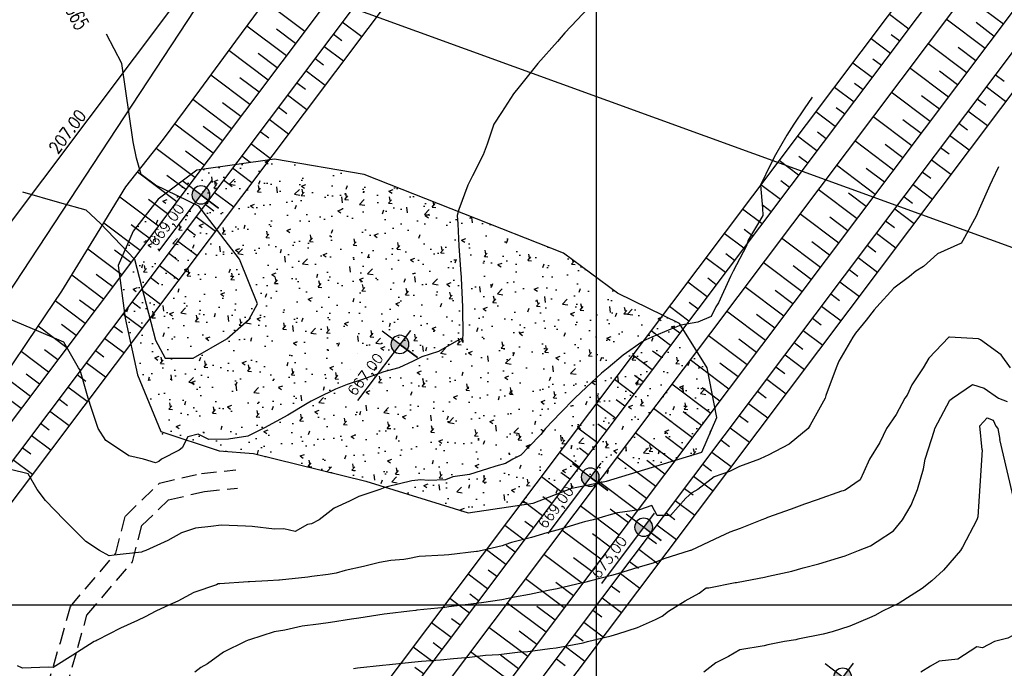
# Model space of a CAD drawing. Header units: millimetres. Extents: x 158365 to 159725, y 8767237 to 8767959.
# Tile 7 of 10: x 158505 to 158667, y 8767690 to 8767796. Entities that reach past the tile are written whole.
import ezdxf
from ezdxf.enums import TextEntityAlignment as Align

# ---------------------------------------------------------------- set-up
doc = ezdxf.new("R2010")
doc.units = ezdxf.units.MM
doc.header["$LTSCALE"] = 5
doc.linetypes.add('DASHED', pattern=[0.75, 0.5, -0.25])
for name, color, linetype in [('$CURVAS1', 30, 'Continuous'), ('$CURVAS2', 40, 'Continuous'), ('AREA_ESPECIAL', 3, 'Continuous'), ('ESTRADA_BARRO', 9, 'DASHED'), ('LAGOA', 3, 'Continuous'), ('MALHA', 9, 'Continuous'), ('MALHA_100', 7, 'Continuous'), ('ROCHA', 9, 'Continuous'), ('TER-BERMA', 103, 'Continuous'), ('TER-COTAS', 101, 'Continuous'), ('TER-OFFSET', 102, 'Continuous'), ('TER-OFFSET-LINHA', 101, 'Continuous'), ('TXT_CURVA', 2, 'Continuous')]:
    doc.layers.add(name, color=color, linetype=linetype)
doc.styles.add('GEOSIS', font='ROMANS.SHX')
doc.styles.add('ROMANS', font='romans.shx', dxfattribs={"width": 0.85})
doc.dimstyles.new('COTA-500-EXTERNA', dxfattribs={"dimtxt": 2, "dimasz": 1, "dimexe": 0, "dimexo": 3, "dimgap": 0.5, "dimtad": 1, "dimzin": 4, "dimdsep": 46, "dimtxsty": 'ROMANS', "dimblk1": 'DOT1', "dimblk2": 'DOT1', "dimsah": 1, "dimcen": 0.2, "dimclrd": 256, "dimclre": 256, "dimclrt": 102, "dimadec": 0, "dimazin": 0, "dimtfac": 1, "dimtix": 1, "dimtmove": 2, "dimatfit": 3, "dimldrblk": 'DOT1', "dimfxl": 0, "dimtvp": 0.025, "dimtolj": 1, "dimtzin": 4, "dimlwd": -1, "dimlwe": -1, "dimarcsym": 0})

# ---------------------------------------------------------------- blocks, each defined once
blk = doc.blocks.new('A$C55C26645')
h = blk.add_hatch(color=51)
h.paths.add_polyline_path([(68.45, 12.67), (68.45, 21.47), (59.65, 21.47, 0.414214)])
h.paths.add_polyline_path([(68.45, 30.27), (68.45, 21.47), (77.25, 21.47, 0.414214)])
at = {"color": 7, "linetype": 'Continuous'}
blk.add_line((85.45, 21.47), (0, 21.47), dxfattribs=at)
blk.add_lwpolyline([(68.45, 21.47), (68.45, 42.86), (68.45, 0)], dxfattribs=at)
blk.add_circle((68.45, 21.47), 8.8, dxfattribs=at)
at = {"color": 3, "style": 'ROMANS'}
blk.add_attdef('226,00', (1.58, 25.75), '', height=10, dxfattribs=at)
blk = doc.blocks.new('DOT1')
for q in [(0, 3.36), (0, -3.36)]:
    blk.add_line((0, 0), q)
at = {"linetype": 'ByBlock'}
blk.add_line((0, 0), (-1.2, 0), dxfattribs=at)
at = {"color": 0, "linetype": 'ByBlock', "const_width": 0.36}
blk.add_lwpolyline([(-0.18, 0, 1), (0.18, 0, 1)], format="xyb", close=True, dxfattribs=at)

msp = doc.modelspace()

# ---------------------------------------------------------------- hatches: boundary and pattern name
at = {"layer": 'ROCHA'}
h = msp.add_hatch(dxfattribs=at)
h.set_pattern_fill('AR-CONC', color=256, style=0)
h.set_pattern_definition([(50, (0, 0), (7.172601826, -0.62752135), [0.75, -8.25]), (355, (0, 0), (-1.387513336, 7.521921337), [0.6, -6.6]), (100.4514, (0.598, -0.052), (5.785093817, 6.8943954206), [0.6374019, -7.01142112]), (46.1842, (0, 2), (10.672410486, -1.655190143), [1.125, -12.375]), (96.6356, (0.889, 1.862), (9.346627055, 9.741178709), [0.95610288, -10.51713]), (351.1842, (0, 2), (9.346619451, 9.741186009), [0.9, -9.9]), (21, (1, 1.5), (5.969070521, -4.0261889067), [0.75, -8.25]), (326, (1, 1.5), (2.433153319, 7.2515004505), [0.6, -6.6]), (71.4514, (1.4974, 1.1645), (8.402226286, 3.225304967), [0.6374019, -7.01142112]), (37.5, (0, 0), (0.1215985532, 3.3289385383), [0, -6.52, 0, -6.7, 0, -6.625]), (7.5, (0, 0), (2.6306953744, 3.9441171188), [0, -3.82, 0, -6.37, 0, -2.525]), (327.5, (-2.23, 0), (5.3382243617, -0.22554871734), [0, -2.5, 0, -7.8, 0, -10.35]), (317.5, (-3.23, 0), (5.8318616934, 1.0010498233), [0, -3.25, 0, -5.18, 0, -7.35])])
h.paths.add_polyline_path([(158528.497, 8767728.492), (158538.039, 8767725.313), (158543.719, 8767724.859), (158562.122, 8767720.319), (158578.935, 8767715.097), (158589.613, 8767716.686), (158595.974, 8767719.183), (158601.654, 8767720.319), (158617.331, 8767725.086), (158619.83, 8767730.762), (158618.24, 8767738.935), (158613.696, 8767746.2), (158603.472, 8767751.194), (158594.611, 8767757.778), (158561.895, 8767770.719), (158547.127, 8767773.216), (158534.404, 8767771.4), (158528.042, 8767766.632), (158523.953, 8767761.411), (158521.454, 8767755.735), (158522.59, 8767747.108), (158524.634, 8767737.8)])

# ---------------------------------------------------------------- linework, layer by layer
at = {"layer": '$CURVAS1'}
msp.add_lwpolyline([(158505.747, 8767767.87), (158511.843, 8767766.087), (158516.155, 8767764.899), (158518.534, 8767762.67), (158524.158, 8767756.796), (158527.602, 8767743.487), (158529.21, 8767740.503), (158533.803, 8767740.503), (158539.314, 8767743.716), (158542.989, 8767746.929), (158544.367, 8767749.453), (158541.381, 8767756.796), (158534.721, 8767765.517), (158527.602, 8767768.959), (158525.226, 8767770.694), (158524.482, 8767773.368), (158523.928, 8767776.073), (158522.091, 8767788.923), (158519.565, 8767793.742)], dxfattribs=at)
msp.add_polyline3d([(158560.127, 8767689.552, 670), (158560.762, 8767689.635, 670), (158564.867, 8767690.071, 670), (158566.049, 8767690.209, 670), (158569.621, 8767690.563, 670), (158571.308, 8767690.727, 670), (158574.416, 8767690.973, 670), (158576.54, 8767691.19, 670), (158579.191, 8767691.424, 670), (158581.809, 8767691.729, 670), (158583.969, 8767691.867, 670), (158587.057, 8767692.226, 670), (158588.738, 8767692.33, 670), (158592.367, 8767692.844, 670), (158593.432, 8767692.942, 670), (158597.837, 8767693.784, 670), (158597.998, 8767693.809, 670), (158598.551, 8767693.958, 670), (158602.451, 8767694.902, 670), (158603.57, 8767695.25, 670), (158606.75, 8767696.306, 670), (158609.757, 8767697.624, 670), (158610.841, 8767698.124, 670), (158611.847, 8767698.958, 670), (158614.58, 8767700.645, 670), (158616.896, 8767701.903, 670), (158618.026, 8767702.82, 670), (158618.516, 8767702.774, 670), (158622.793, 8767703.696, 670), (158623.056, 8767703.693, 670), (158624.466, 8767703.958, 670), (158627.64, 8767704.526, 670), (158628.305, 8767704.721, 670), (158632.126, 8767705.553, 670), (158633.988, 8767706.088, 670), (158636.545, 8767706.716, 670), (158639.811, 8767707.733, 670), (158640.871, 8767708.064, 670), (158643.092, 8767708.958, 670), (158645.057, 8767709.691, 670), (158646.164, 8767710.438, 670), (158648.831, 8767712.143, 670), (158650.291, 8767713.958, 670), (158651.714, 8767716.376, 670), (158652.758, 8767718.958, 670), (158653.734, 8767722.338, 670), (158654.033, 8767723.958, 670), (158655.543, 8767728.72, 670), (158655.59, 8767728.958, 670), (158658.087, 8767733.631, 670), (158658.543, 8767733.958, 670), (158661.809, 8767736.186, 670), (158663.747, 8767735.605, 670), (158666.091, 8767733.958, 670), (158667.493, 8767733.392, 670)], dxfattribs=at)
at = {"layer": '$CURVAS2'}
for points in [[(158599.521, 8767798.958, 666), (158596.859, 8767796.088, 666), (158594.85, 8767793.958, 666), (158593.624, 8767792.556, 666), (158590.425, 8767788.961, 666), (158590.423, 8767788.959, 666), (158590.423, 8767788.958, 666), (158587.348, 8767785.109, 666), (158586.41, 8767783.958, 666), (158584.457, 8767780.891, 666), (158583.195, 8767778.958, 666), (158582.056, 8767775.694, 666), (158581.402, 8767773.958, 666), (158579.653, 8767770.499, 666), (158578.884, 8767768.958, 666), (158577.437, 8767764.93, 666), (158577.136, 8767763.958, 666), (158577.249, 8767762.609, 666), (158577.427, 8767758.958, 666), (158577.736, 8767754.333, 666), (158577.782, 8767753.958, 666), (158577.78, 8767753.671, 666), (158578.01, 8767748.958, 666), (158578.054, 8767744.22, 666), (158578.026, 8767743.958, 666), (158578.106, 8767743.115, 666), (158577.826, 8767743.762, 666), (158574.097, 8767741.611, 666), (158571.327, 8767740.765, 666), (158569.896, 8767740.013, 666), (158567.574, 8767738.958, 666), (158565.691, 8767738.424, 666), (158565.077, 8767738.264, 666), (158561.429, 8767736.947, 666), (158559.058, 8767736.227, 666), (158557.176, 8767735.453, 666), (158554.127, 8767733.958, 666), (158553.169, 8767733.466, 666), (158552.485, 8767733.081, 666), (158549.331, 8767731.144, 666), (158545.49, 8767729.09, 666), (158545.389, 8767729.026, 666), (158545.259, 8767728.958, 666), (158542.783, 8767727.695, 666), (158539.564, 8767727.239, 666), (158536.329, 8767727.146, 666), (158534.622, 8767728.044, 666), (158532.907, 8767727.602, 666), (158531.991, 8767725.823, 666), (158531.478, 8767725.402, 666), (158528.6, 8767723.958, 666), (158528.133, 8767723.538, 666), (158527.617, 8767723.346, 666), (158525.633, 8767723.958, 666), (158523.194, 8767724.499, 666), (158522.347, 8767725.111, 666), (158519.455, 8767727.02, 666), (158518.197, 8767728.958, 666), (158517.068, 8767732.246, 666), (158516.529, 8767733.958, 666), (158515.237, 8767738.584, 666), (158514.926, 8767738.958, 666), (158512.527, 8767743.164, 666), (158510.603, 8767743.958, 666), (158498.05, 8767749.277, 666)], [(158635.451, 8767783.404, 667), (158634.144, 8767781.518, 667), (158632.431, 8767778.958, 667), (158631.32, 8767777.166, 667), (158629.455, 8767773.958, 667), (158628.665, 8767772.476, 667), (158626.967, 8767768.958, 667), (158627.319, 8767765.167, 667), (158627.367, 8767763.958, 667), (158624.941, 8767759.924, 667), (158624.657, 8767758.958, 667), (158622.492, 8767754.822, 667), (158622.057, 8767753.958, 667), (158620.083, 8767749.64, 667), (158619.639, 8767748.958, 667), (158618.9, 8767747.364, 667), (158616.681, 8767746.443, 667), (158613.907, 8767745.925, 667), (158612.265, 8767745.275, 667), (158609.137, 8767743.958, 667), (158608.122, 8767743.561, 667), (158607.555, 8767743.222, 667), (158604.403, 8767741, 667), (158601.98, 8767738.958, 667), (158600.864, 8767738.078, 667), (158599.213, 8767736.537, 667), (158597.449, 8767734.906, 667), (158596.506, 8767733.958, 667), (158594.139, 8767731.527, 667), (158591.682, 8767728.958, 667), (158590.895, 8767728.016, 667), (158588.927, 8767725.965, 667), (158587.596, 8767724.613, 667), (158586.298, 8767723.958, 667), (158585.105, 8767723.222, 667), (158583.508, 8767722.79, 667), (158582.122, 8767722.354, 667), (158579.193, 8767721.419, 667), (158576.458, 8767721.028, 667), (158575.246, 8767720.524, 667), (158572.452, 8767720.427, 667), (158571.206, 8767720.522, 667), (158569.71, 8767720.385, 667), (158565.642, 8767719.396, 667), (158565.25, 8767719.306, 667), (158564.43, 8767718.958, 667), (158561.008, 8767717.79, 667), (158559.472, 8767717.054, 667), (158556.968, 8767715.869, 667), (158554.485, 8767713.958, 667), (158553.237, 8767713.331, 667), (158552.542, 8767713.194, 667), (158550.521, 8767712.059, 667), (158548.661, 8767712.484, 667), (158547.164, 8767712.44, 667), (158543.452, 8767712.9, 667), (158542.4, 8767712.912, 667), (158538.364, 8767713.077, 667), (158536.691, 8767712.861, 667), (158534.188, 8767712.575, 667), (158531.854, 8767711.819, 667), (158529.62, 8767710.565, 667), (158525.982, 8767708.958, 667), (158525.52, 8767708.765, 667), (158525.279, 8767708.668, 667), (158520.815, 8767708.176, 667), (158519.969, 8767708.048, 667), (158518.406, 8767708.958, 667), (158516.141, 8767710.394, 667), (158513.243, 8767713.32, 667), (158512.808, 8767713.727, 667), (158512.606, 8767713.958, 667), (158509.511, 8767717.133, 667), (158508.152, 8767718.958, 667), (158506.701, 8767721.512, 667), (158503.785, 8767722.236, 667)], [(158666.069, 8767771.961, 668), (158665.019, 8767769.768, 668), (158664.664, 8767768.958, 668), (158662.655, 8767764.496, 668), (158662.446, 8767763.958, 668), (158660.489, 8767760.354, 668), (158659.938, 8767759.388, 668), (158659.845, 8767759.362, 668), (158656.081, 8767757.643, 668), (158653.744, 8767755.599, 668), (158652.484, 8767754.838, 668), (158651.428, 8767753.958, 668), (158648.889, 8767752.028, 668), (158646.064, 8767748.958, 668), (158645.654, 8767748.496, 668), (158644.321, 8767746.752, 668), (158642.583, 8767744.64, 668), (158642.162, 8767743.958, 668), (158639.871, 8767740.062, 668), (158639.422, 8767738.958, 668), (158637.692, 8767734.421, 668), (158637.592, 8767733.958, 668), (158635.149, 8767729.508, 668), (158634.798, 8767728.958, 668), (158631.703, 8767726.399, 668), (158628.238, 8767724.588, 668), (158627.721, 8767724.364, 668), (158626.792, 8767723.958, 668), (158623.531, 8767722.744, 668), (158621.888, 8767721.886, 668), (158619.384, 8767721.037, 668), (158616.681, 8767718.958, 668), (158615.688, 8767718.428, 668), (158614.701, 8767717.512, 668), (158612.207, 8767714.698, 668), (158610.002, 8767714.659, 668), (158609.108, 8767716.327, 668), (158607.105, 8767715.594, 668), (158603.492, 8767715.094, 668), (158602.473, 8767714.858, 668), (158599.499, 8767713.958, 668), (158598.093, 8767713.619, 668), (158597.7, 8767713.511, 668), (158593.727, 8767712.351, 668), (158591.869, 8767711.85, 668), (158589.36, 8767711.086, 668), (158586.058, 8767710.227, 668), (158584.961, 8767709.884, 668), (158584.533, 8767709.69, 668), (158581.235, 8767708.958, 668), (158580.509, 8767708.786, 668), (158580.324, 8767708.758, 668), (158575.783, 8767708.238, 668), (158575.023, 8767708.156, 668), (158570.919, 8767707.966, 668), (158569.031, 8767707.583, 668), (158568.388, 8767707.474, 668), (158566.266, 8767707.273, 668), (158564.412, 8767706.934, 668), (158561.746, 8767706.313, 668), (158558.773, 8767705.657, 668), (158557.284, 8767705.236, 668), (158555.969, 8767704.98, 668), (158553.261, 8767704.634, 668), (158552.637, 8767704.531, 668), (158547.972, 8767704.055, 668), (158547.876, 8767704.053, 668), (158546.036, 8767703.958, 668), (158543.052, 8767703.802, 668), (158542.832, 8767703.774, 668), (158538.171, 8767703.464, 668), (158537.876, 8767703.432, 668), (158537.59, 8767703.29, 668), (158533.884, 8767702.036, 668), (158531.257, 8767700.625, 668), (158529.912, 8767699.982, 668), (158527.661, 8767698.958, 668), (158525.883, 8767698.039, 668), (158524.655, 8767697.421, 668), (158521.828, 8767696.148, 668), (158518.037, 8767694.184, 668), (158517.826, 8767694.105, 668), (158517.51, 8767693.958, 668), (158514.042, 8767691.721, 668), (158510.803, 8767689.717, 668), (158510.017, 8767689.772, 668), (158505.739, 8767689.589, 668), (158504.915, 8767689.975, 668)], [(158668.026, 8767738.958, 669), (158666.494, 8767741.1, 669), (158663.142, 8767743.522, 669), (158662.793, 8767743.697, 669), (158658.016, 8767743.958, 669), (158657.928, 8767743.966, 669), (158657.921, 8767743.964, 669), (158657.916, 8767743.958, 669), (158654.628, 8767740.549, 669), (158653.704, 8767738.958, 669), (158651.82, 8767736.165, 669), (158651.093, 8767734.463, 669), (158650.682, 8767733.958, 669), (158649.255, 8767731.296, 669), (158647.68, 8767728.958, 669), (158646.557, 8767726.692, 669), (158644.885, 8767723.958, 669), (158643.966, 8767721.873, 669), (158643.341, 8767720.545, 669), (158640.893, 8767718.839, 669), (158640.532, 8767718.741, 669), (158640.271, 8767718.653, 669), (158636.288, 8767717.229, 669), (158634.227, 8767716.566, 669), (158632.039, 8767715.728, 669), (158628.115, 8767714.342, 669), (158627.797, 8767714.212, 669), (158627.204, 8767713.958, 669), (158623.636, 8767712.533, 669), (158621.921, 8767711.952, 669), (158619.496, 8767710.813, 669), (158615.514, 8767708.958, 669), (158615.439, 8767708.927, 669), (158615.399, 8767708.909, 669), (158611.123, 8767707.559, 669), (158609.36, 8767706.832, 669), (158606.833, 8767706.14, 669), (158603.494, 8767705.1, 669), (158602.478, 8767704.848, 669), (158599.107, 8767703.958, 669), (158598.063, 8767703.679, 669), (158597.748, 8767703.607, 669), (158593.583, 8767702.638, 669), (158592.121, 8767702.353, 669), (158589.055, 8767701.695, 669), (158586.577, 8767701.265, 669), (158584.479, 8767700.846, 669), (158581.124, 8767700.36, 669), (158579.824, 8767700.158, 669), (158575.77, 8767699.652, 669), (158575.113, 8767699.58, 669), (158570.498, 8767699.106, 669), (158570.358, 8767699.09, 669), (158569.296, 8767698.958, 669), (158565.647, 8767698.512, 669), (158565.172, 8767698.456, 669), (158560.989, 8767697.828, 669), (158559.78, 8767697.67, 669), (158556.348, 8767697.109, 669), (158554.346, 8767696.803, 669), (158551.664, 8767696.477, 669), (158548.856, 8767695.822, 669), (158547.111, 8767695.583, 669), (158543.061, 8767694.234, 669), (158542.809, 8767694.187, 669), (158542.309, 8767693.958, 669), (158538.775, 8767692.256, 669), (158536.111, 8767690.334, 669), (158535.058, 8767689.69, 669), (158534.051, 8767688.958, 669)], [(158663.387, 8767725.483, 671), (158662.996, 8767729.386, 671), (158664.223, 8767730.736, 671), (158665.179, 8767730.35, 671)], [(158665.179, 8767730.35, 671), (158665.631, 8767729.373, 671), (158665.94, 8767728.958, 671), (158666.305, 8767727.194, 671)], [(158668.913, 8767715.937, 671), (158666.305, 8767727.194, 671)], [(158663.387, 8767725.483, 671), (158662.659, 8767714.487, 671), (158662.543, 8767713.958, 671), (158660.151, 8767709.503, 671), (158659.824, 8767708.958, 671), (158657.056, 8767705.693, 671), (158655.114, 8767703.958, 671), (158653.554, 8767702.697, 671), (158651.713, 8767701.537, 671), (158649.751, 8767700.304, 671), (158647.025, 8767698.958, 671), (158645.768, 8767698.27, 671), (158644.869, 8767697.848, 671), (158641.648, 8767696.509, 671), (158638.743, 8767695.597, 671), (158637.3, 8767695.205, 671), (158633.114, 8767694.339, 671), (158632.77, 8767694.266, 671), (158630.938, 8767693.958, 671), (158628.185, 8767693.435, 671), (158627.572, 8767693.255, 671), (158623.592, 8767692.621, 671), (158621.709, 8767691.528, 671), (158619.668, 8767690.469, 671), (158617.665, 8767688.958, 671)], [(158686.6, 8767688.958, 672), (158685.953, 8767690.016, 672), (158683.816, 8767692.173, 672), (158682.705, 8767693.52, 672), (158681.104, 8767693.958, 672), (158678.229, 8767694.568, 672), (158677.447, 8767694.911, 672), (158673.499, 8767695.109, 672), (158672.269, 8767695.267, 672), (158668.432, 8767694.975, 672), (158667.625, 8767694.556, 672), (158665.418, 8767693.958, 672), (158663.427, 8767692.951, 672), (158662.508, 8767693.126, 672), (158659.368, 8767691.07, 672), (158656.327, 8767690.765, 672), (158654.924, 8767689.956, 672), (158653.341, 8767688.958, 672)]]:
    msp.add_polyline3d(points, dxfattribs=at)
at = {"layer": 'AREA_ESPECIAL'}
msp.add_lwpolyline([(158751.412, 8767728.562), (158539.163, 8767805.66), (158436.386, 8767649.323), (158528.618, 8767599.207), (158624.567, 8767563.495), (158697.924, 8767543.07)], close=True, dxfattribs=at)
at = {"layer": 'ESTRADA_BARRO'}
for p, q in [((158528.263, 8767720.015, -705.681), (158535.142, 8767721.581, -705.681)), ((158535.142, 8767721.581, -705.681), (158540.783, 8767722.165, -705.681)), ((158522.648, 8767714.591, -705.681), (158528.263, 8767720.015, -705.681)), ((158529.745, 8767717.275, -705.681), (158535.632, 8767718.615, -705.681)), ((158535.632, 8767718.615, -705.681), (158541.092, 8767719.181, -705.681)), ((158525.342, 8767713.022, -705.681), (158529.745, 8767717.275, -705.681)), ((158521.076, 8767708.486, -705.681), (158522.648, 8767714.591, -705.681)), ((158523.809, 8767707.066, -705.681), (158525.342, 8767713.022, -705.681)), ((158513.613, 8767699.744, -705.681), (158521.076, 8767708.486, -705.681)), ((158516.325, 8767698.299, -705.681), (158523.809, 8767707.066, -705.681)), ((158511.963, 8767693.83, -705.681), (158513.613, 8767699.744, -705.681)), ((158514.848, 8767693.007, -705.681), (158516.325, 8767698.299, -705.681)), ((158508.727, 8767682.721, -705.681), (158511.963, 8767693.83, -705.681)), ((158511.805, 8767682.56, -705.681), (158514.848, 8767693.007, -705.681))]:
    msp.add_line(p, q, dxfattribs=at)
at = {"layer": 'MALHA'}
for p, q in [((158600, 8767959.373), (158600, 8767405.373)), ((158365.289, 8767700), (158908.208, 8767700)), ((158365.289, 8767700), (158993.297, 8767700))]:
    msp.add_line(p, q, dxfattribs=at)
at = {"layer": 'MALHA_100'}
msp.add_line((158365.289, 8767700), (158993.297, 8767700), dxfattribs=at)
at = {"layer": 'ROCHA'}
msp.add_lwpolyline([(158528.497, 8767728.492), (158538.039, 8767725.313), (158543.719, 8767724.859), (158562.122, 8767720.319), (158578.935, 8767715.097), (158589.613, 8767716.686), (158595.974, 8767719.183), (158601.654, 8767720.319), (158617.331, 8767725.086), (158619.83, 8767730.762), (158618.24, 8767738.935), (158613.696, 8767746.2), (158603.472, 8767751.194), (158594.611, 8767757.778), (158561.895, 8767770.719), (158547.127, 8767773.216), (158534.404, 8767771.4), (158528.042, 8767766.632), (158523.953, 8767761.411), (158521.454, 8767755.735), (158522.59, 8767747.108), (158524.634, 8767737.8)], close=True, dxfattribs=at)
for p in [(158533.881, 8767732.377, -40.413), (158533.886, 8767732.389, 665.29), (158528.748, 8767728.111, -40.197), (158528.753, 8767728.124, 665.506), (158533.8, 8767727.098, -39.543), (158533.804, 8767727.111, 666.159)]:
    msp.add_point(p, dxfattribs=at)
at = {"layer": 'TER-BERMA'}
msp.add_line((158535.854, 8767621.164), (158669.879, 8767799.395), dxfattribs=at)
for points in [[(158663.485, 8767804.203), (158529.46, 8767625.972), (158463.123, 8767675.855), (158597.148, 8767854.086)], [(158657.884, 8767803.41), (158528.667, 8767631.573), (158468.724, 8767676.648), (158597.941, 8767848.485)], [(158730.615, 8767748.718), (158601.398, 8767576.881), (158541.455, 8767621.957), (158670.672, 8767793.794)]]:
    msp.add_lwpolyline(points, close=True, dxfattribs=at)
at = {"layer": 'TER-OFFSET', "elevation": -33.681}
for points in [[(158652.283, 8767802.617), (158527.874, 8767637.174), (158474.325, 8767677.441), (158598.734, 8767842.884)], [(158725.014, 8767747.925), (158600.605, 8767582.482), (158547.056, 8767622.749), (158671.465, 8767788.193)]]:
    msp.add_lwpolyline(points, close=True, dxfattribs=at)
at = {"layer": 'TER-OFFSET'}
msp.add_lwpolyline([(158501.008, 8767734.949), (158506.618, 8767743.243), (158512.215, 8767751.546), (158517.477, 8767760.101), (158522.734, 8767768.66), (158528.921, 8767776.519), (158534.86, 8767784.565), (158540.799, 8767792.611), (158546.708, 8767800.679)], dxfattribs=at)
at = {"layer": 'TER-OFFSET-LINHA'}
for p, q in [((158552.114, 8767794.198), (158545.567, 8767799.121)), ((158666.874, 8767795.398), (158660.48, 8767800.206)), ((158561.471, 8767793.331), (158558.274, 8767795.735)), ((158648.169, 8767797.039), (158651.366, 8767794.635)), ((158663.869, 8767791.402), (158657.475, 8767796.21)), ((158665.371, 8767793.4), (158662.382, 8767795.648)), ((158549.109, 8767790.202), (158542.613, 8767795.087)), ((158550.611, 8767792.2), (158547.476, 8767794.558)), ((158558.22, 8767792.648), (158556.772, 8767793.737)), ((158645.164, 8767793.043), (158648.361, 8767790.638)), ((158648.443, 8767793.705), (158649.863, 8767792.637)), ((158546.104, 8767786.206), (158539.652, 8767791.057)), ((158558.466, 8767789.335), (158555.269, 8767791.739)), ((158660.864, 8767787.406), (158654.47, 8767792.214)), ((158662.366, 8767789.404), (158659.455, 8767791.594)), ((158547.606, 8767788.204), (158544.462, 8767790.569)), ((158555.187, 8767788.673), (158553.767, 8767789.741)), ((158642.159, 8767789.046), (158645.356, 8767786.642)), ((158645.41, 8767789.73), (158646.858, 8767788.64)), ((158555.461, 8767785.339), (158552.264, 8767787.743)), ((158657.859, 8767783.41), (158651.465, 8767788.218)), ((158659.361, 8767785.408), (158656.372, 8767787.656)), ((158543.099, 8767782.21), (158536.683, 8767787.034)), ((158544.601, 8767784.208), (158541.434, 8767786.59)), ((158667.002, 8767786.005), (158665.553, 8767787.094)), ((158552.21, 8767784.656), (158550.762, 8767785.745)), ((158639.154, 8767785.05), (158642.351, 8767782.646)), ((158642.433, 8767785.712), (158643.853, 8767784.644)), ((158654.854, 8767779.414), (158648.46, 8767784.222)), ((158667.248, 8767782.692), (158664.051, 8767785.096)), ((158540.093, 8767778.214), (158533.713, 8767783.011)), ((158552.456, 8767781.343), (158549.259, 8767783.747)), ((158656.356, 8767781.412), (158653.445, 8767783.601)), ((158663.969, 8767782.03), (158662.548, 8767783.098)), ((158541.596, 8767780.212), (158538.594, 8767782.469)), ((158549.177, 8767780.681), (158547.757, 8767781.749)), ((158636.056, 8767781.037), (158639.253, 8767778.633)), ((158639.4, 8767781.737), (158640.848, 8767780.648)), ((158664.243, 8767778.695), (158661.046, 8767781.099)), ((158549.451, 8767777.347), (158546.254, 8767779.751)), ((158651.849, 8767775.417), (158645.455, 8767780.225)), ((158653.351, 8767777.415), (158650.362, 8767779.663)), ((158537.088, 8767774.217), (158530.744, 8767778.989)), ((158538.591, 8767776.216), (158535.398, 8767778.616)), ((158546.2, 8767776.663), (158544.751, 8767777.753)), ((158636.33, 8767777.703), (158637.75, 8767776.635)), ((158660.992, 8767778.012), (158659.543, 8767779.101)), ((158633.051, 8767777.041), (158636.248, 8767774.637)), ((158648.844, 8767771.421), (158642.45, 8767776.229)), ((158661.238, 8767774.699), (158658.041, 8767777.103)), ((158534.083, 8767770.221), (158527.726, 8767775.002)), ((158535.586, 8767772.219), (158532.519, 8767774.526)), ((158546.446, 8767773.35), (158543.249, 8767775.754)), ((158650.346, 8767773.419), (158647.435, 8767775.609)), ((158657.959, 8767774.037), (158656.538, 8767775.105)), ((158543.167, 8767772.688), (158541.746, 8767773.756)), ((158630.046, 8767773.045), (158633.243, 8767770.641)), ((158633.297, 8767773.728), (158634.745, 8767772.639)), ((158658.233, 8767770.703), (158655.036, 8767773.107)), ((158543.441, 8767769.354), (158540.244, 8767771.758)), ((158645.839, 8767767.425), (158639.445, 8767772.233)), ((158647.341, 8767769.423), (158644.352, 8767771.671)), ((158531.078, 8767766.225), (158524.633, 8767771.072)), ((158532.581, 8767768.223), (158529.477, 8767770.557)), ((158540.19, 8767768.671), (158538.741, 8767769.76)), ((158630.32, 8767769.711), (158631.74, 8767768.643)), ((158654.982, 8767770.02), (158653.533, 8767771.109)), ((158627.041, 8767769.049), (158630.238, 8767766.645)), ((158642.833, 8767763.429), (158636.44, 8767768.237)), ((158655.238, 8767766.613), (158652.041, 8767769.017)), ((158528.073, 8767762.229), (158521.719, 8767767.007)), ((158529.576, 8767764.227), (158526.436, 8767766.588)), ((158540.436, 8767765.358), (158537.239, 8767767.762)), ((158644.336, 8767765.427), (158641.424, 8767767.616)), ((158651.958, 8767765.951), (158650.538, 8767767.019)), ((158537.157, 8767764.696), (158535.736, 8767765.764)), ((158624.036, 8767765.052), (158627.232, 8767762.648)), ((158627.287, 8767765.736), (158628.735, 8767764.647)), ((158652.232, 8767762.617), (158649.036, 8767765.021)), ((158537.431, 8767761.362), (158534.234, 8767763.766)), ((158639.828, 8767759.433), (158633.435, 8767764.241)), ((158641.331, 8767761.431), (158638.342, 8767763.678)), ((158525.068, 8767758.233), (158519.09, 8767762.728)), ((158526.571, 8767760.231), (158523.61, 8767762.457)), ((158534.18, 8767760.679), (158532.731, 8767761.768)), ((158624.31, 8767761.718), (158625.73, 8767760.65)), ((158648.981, 8767761.934), (158647.533, 8767763.023)), ((158621.03, 8767761.056), (158624.227, 8767758.652)), ((158636.823, 8767755.436), (158630.429, 8767760.244)), ((158649.227, 8767758.621), (158646.03, 8767761.025)), ((158522.063, 8767754.236), (158516.461, 8767758.449)), ((158523.566, 8767756.234), (158520.839, 8767758.285)), ((158534.426, 8767757.366), (158531.229, 8767759.77)), ((158638.326, 8767757.434), (158635.414, 8767759.624)), ((158645.948, 8767757.959), (158644.528, 8767759.027)), ((158531.147, 8767756.703), (158529.726, 8767757.771)), ((158618.025, 8767757.06), (158621.222, 8767754.656)), ((158621.277, 8767757.743), (158622.725, 8767756.654)), ((158646.222, 8767754.624), (158643.025, 8767757.028)), ((158531.421, 8767753.369), (158528.224, 8767755.773)), ((158633.818, 8767751.44), (158627.424, 8767756.248)), ((158635.321, 8767753.438), (158632.332, 8767755.686)), ((158642.971, 8767753.941), (158641.523, 8767755.03)), ((158519.058, 8767750.24), (158513.83, 8767754.172)), ((158520.561, 8767752.238), (158517.824, 8767754.296)), ((158528.17, 8767752.686), (158526.721, 8767753.775)), ((158618.3, 8767753.726), (158619.72, 8767752.658)), ((158615.02, 8767753.064), (158618.217, 8767750.66)), ((158630.813, 8767747.444), (158624.419, 8767752.252)), ((158643.217, 8767750.628), (158640.02, 8767753.032)), ((158528.416, 8767749.373), (158525.219, 8767751.777)), ((158632.316, 8767749.442), (158629.404, 8767751.631)), ((158639.938, 8767749.966), (158638.518, 8767751.034)), ((158516.053, 8767746.244), (158511.134, 8767749.943)), ((158517.556, 8767748.242), (158515.134, 8767750.063)), ((158525.136, 8767748.711), (158523.716, 8767749.779)), ((158612.015, 8767749.068), (158615.212, 8767746.664)), ((158615.266, 8767749.751), (158616.715, 8767748.662)), ((158640.212, 8767746.632), (158637.015, 8767749.036)), ((158525.411, 8767745.377), (158522.214, 8767747.781)), ((158627.808, 8767743.448), (158621.414, 8767748.256)), ((158629.311, 8767745.446), (158626.322, 8767747.694)), ((158636.961, 8767745.949), (158635.513, 8767747.038)), ((158513.048, 8767742.248), (158508.336, 8767745.791)), ((158514.551, 8767744.246), (158512.146, 8767746.054)), ((158522.16, 8767744.694), (158520.711, 8767745.783)), ((158612.289, 8767745.734), (158613.71, 8767744.665)), ((158522.406, 8767741.381), (158519.209, 8767743.785)), ((158609.01, 8767745.071), (158612.207, 8767742.667)), ((158624.803, 8767739.451), (158618.409, 8767744.26)), ((158637.207, 8767742.636), (158634.01, 8767745.04)), ((158626.306, 8767741.45), (158623.394, 8767743.639)), ((158633.928, 8767741.974), (158632.508, 8767743.042)), ((158510.043, 8767738.252), (158505.535, 8767741.641)), ((158511.546, 8767740.25), (158509.365, 8767741.89)), ((158519.126, 8767740.719), (158517.706, 8767741.787)), ((158606.005, 8767741.075), (158609.202, 8767738.671)), ((158609.256, 8767741.758), (158610.705, 8767740.669)), ((158634.202, 8767738.64), (158631.005, 8767741.044)), ((158519.401, 8767737.384), (158516.204, 8767739.789)), ((158621.798, 8767735.455), (158615.404, 8767740.263)), ((158623.301, 8767737.453), (158620.312, 8767739.701)), ((158630.951, 8767737.956), (158629.503, 8767739.046)), ((158507.038, 8767734.255), (158502.73, 8767737.495)), ((158508.54, 8767736.253), (158506.364, 8767737.89)), ((158516.149, 8767736.701), (158514.701, 8767737.79)), ((158606.279, 8767737.741), (158607.7, 8767736.673)), ((158516.395, 8767733.388), (158513.199, 8767735.792)), ((158603, 8767737.079), (158606.197, 8767734.675)), ((158618.793, 8767731.459), (158612.399, 8767736.267)), ((158620.296, 8767733.457), (158617.384, 8767735.647)), ((158631.197, 8767734.643), (158628, 8767737.047)), ((158627.918, 8767733.981), (158626.498, 8767735.049)), ((158505.535, 8767732.257), (158503.543, 8767733.756)), ((158513.116, 8767732.726), (158511.696, 8767733.794)), ((158599.995, 8767733.083), (158603.192, 8767730.679)), ((158603.246, 8767733.766), (158604.695, 8767732.677)), ((158628.192, 8767730.647), (158624.995, 8767733.051)), ((158513.39, 8767729.392), (158510.193, 8767731.796)), ((158615.788, 8767727.463), (158609.394, 8767732.271)), ((158617.291, 8767729.461), (158614.301, 8767731.709)), ((158624.941, 8767729.964), (158623.493, 8767731.053)), ((158510.139, 8767728.709), (158508.691, 8767729.798)), ((158600.269, 8767729.749), (158601.69, 8767728.681)), ((158510.385, 8767725.396), (158507.188, 8767727.8)), ((158596.99, 8767729.087), (158600.187, 8767726.683)), ((158612.783, 8767723.467), (158606.389, 8767728.275)), ((158614.286, 8767725.465), (158611.374, 8767727.654)), ((158625.187, 8767726.651), (158621.99, 8767729.055)), ((158621.908, 8767725.989), (158620.488, 8767727.057)), ((158507.106, 8767724.734), (158505.686, 8767725.802)), ((158593.985, 8767725.09), (158597.182, 8767722.686)), ((158597.236, 8767725.774), (158598.685, 8767724.684)), ((158622.182, 8767722.655), (158618.985, 8767725.059)), ((158507.38, 8767721.4), (158504.183, 8767723.804)), ((158609.778, 8767719.47), (158603.384, 8767724.278)), ((158611.281, 8767721.469), (158608.291, 8767723.716)), ((158618.931, 8767721.972), (158617.483, 8767723.061)), ((158590.98, 8767721.094), (158594.177, 8767718.69)), ((158594.259, 8767721.756), (158595.68, 8767720.688)), ((158619.177, 8767718.659), (158615.98, 8767721.063)), ((158606.773, 8767715.474), (158600.379, 8767720.282)), ((158608.275, 8767717.472), (158605.364, 8767719.662)), ((158615.898, 8767717.996), (158614.477, 8767719.064)), ((158587.975, 8767717.098), (158591.172, 8767714.694)), ((158591.226, 8767717.781), (158592.674, 8767716.692)), ((158603.768, 8767711.478), (158597.374, 8767716.286)), ((158616.172, 8767714.662), (158612.975, 8767717.066)), ((158605.27, 8767713.476), (158602.281, 8767715.724)), ((158612.921, 8767713.979), (158611.472, 8767715.068)), ((158584.97, 8767713.102), (158588.167, 8767710.698)), ((158588.249, 8767713.764), (158589.669, 8767712.696)), ((158613.167, 8767710.666), (158609.97, 8767713.07)), ((158600.763, 8767707.482), (158594.369, 8767712.29)), ((158602.265, 8767709.48), (158599.354, 8767711.669)), ((158585.216, 8767709.789), (158586.664, 8767708.7)), ((158609.888, 8767710.004), (158608.467, 8767711.072)), ((158581.965, 8767709.106), (158585.162, 8767706.701)), ((158597.758, 8767703.486), (158591.364, 8767708.294)), ((158610.162, 8767706.67), (158606.965, 8767709.074)), ((158599.26, 8767705.484), (158596.271, 8767707.731)), ((158606.911, 8767705.987), (158605.462, 8767707.076)), ((158578.96, 8767705.109), (158582.157, 8767702.705)), ((158582.239, 8767705.771), (158583.659, 8767704.703)), ((158607.157, 8767702.674), (158603.96, 8767705.078)), ((158594.753, 8767699.489), (158588.359, 8767704.297)), ((158596.255, 8767701.487), (158593.344, 8767703.677)), ((158579.206, 8767701.796), (158580.654, 8767700.707)), ((158603.878, 8767702.012), (158602.457, 8767703.08)), ((158575.955, 8767701.113), (158579.152, 8767698.709)), ((158591.748, 8767695.493), (158585.354, 8767700.301)), ((158604.152, 8767698.677), (158600.955, 8767701.082)), ((158593.25, 8767697.491), (158590.261, 8767699.739)), ((158600.901, 8767697.994), (158599.452, 8767699.083)), ((158572.95, 8767697.117), (158576.147, 8767694.713)), ((158576.229, 8767697.779), (158577.649, 8767696.711)), ((158601.147, 8767694.681), (158597.95, 8767697.085)), ((158588.743, 8767691.497), (158582.349, 8767696.305)), ((158590.245, 8767693.495), (158587.334, 8767695.684)), ((158573.196, 8767693.804), (158574.644, 8767692.715)), ((158597.868, 8767694.019), (158596.447, 8767695.087)), ((158569.945, 8767693.121), (158573.142, 8767690.717)), ((158585.738, 8767687.501), (158579.344, 8767692.309)), ((158598.142, 8767690.685), (158594.945, 8767693.089)), ((158587.24, 8767689.499), (158584.251, 8767691.747)), ((158594.891, 8767690.002), (158593.442, 8767691.091)), ((158570.219, 8767689.787), (158571.639, 8767688.719))]:
    msp.add_line(p, q, dxfattribs=at)

# ---------------------------------------------------------------- block references
at = {"layer": 'LAGOA'}
ref = msp.add_blockref('A$C55C26645', (158525.215, 8767760.304), dxfattribs=dict(at, xscale=-0.1687499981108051, yscale=0.1687499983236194, zscale=0.1687499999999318, rotation=233.0577907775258))
ref.add_attrib('226,00', '669,00', (158527.671, 8767758.738), dxfattribs={"layer": '0', "color": 3, "height": 1.6875, "rotation": 53.05779, "style": 'ROMANS'})
ref = msp.add_blockref('A$C55C26645', (158557.9, 8767735.747, -33.681), dxfattribs=dict(at, xscale=-0.1687499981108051, yscale=0.1687499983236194, zscale=0.1687499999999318, rotation=233.0577907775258))
ref.add_attrib('226,00', '667,00', (158560.356, 8767734.181, -33.681), dxfattribs={"layer": '0', "color": 3, "height": 1.6875, "rotation": 53.05779, "style": 'ROMANS'})
ref = msp.add_blockref('A$C55C26645', (158589.172, 8767713.928, -33.681), dxfattribs=dict(at, xscale=-0.1687499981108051, yscale=0.1687499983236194, zscale=0.1687499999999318, rotation=233.0577907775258))
ref.add_attrib('226,00', '669,00', (158591.628, 8767712.361, -33.681), dxfattribs={"layer": '0', "color": 3, "height": 1.6875, "rotation": 53.05779, "style": 'ROMANS'})
ref = msp.add_blockref('A$C55C26645', (158597.95, 8767705.695, -33.681), dxfattribs=dict(at, xscale=-0.1687499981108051, yscale=0.1687499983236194, zscale=0.1687499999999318, rotation=233.0577907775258))
ref.add_attrib('226,00', '673,00', (158600.406, 8767704.129, -33.681), dxfattribs={"layer": '0', "color": 3, "height": 1.6875, "rotation": 53.05779, "style": 'ROMANS'})
ref = msp.add_blockref('A$C55C26645', (158630.632, 8767681.055, -33.681), dxfattribs=dict(at, xscale=-0.1687499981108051, yscale=0.1687499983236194, zscale=0.1687499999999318, rotation=233.0577907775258))
ref.add_attrib('226,00', '671,00', (158633.087, 8767679.489, -33.681), dxfattribs={"layer": '0', "color": 3, "height": 1.6875, "rotation": 53.05779, "style": 'ROMANS'})

# ---------------------------------------------------------------- texts
at = {"layer": 'TXT_CURVA', "style": 'GEOSIS', "width": 0.65}
msp.add_text('665', height=2.5, rotation=298.06631, dxfattribs=at).set_placement((158512.966, 8767795.677, -40.681), align=Align.BOTTOM_CENTER)

# ---------------------------------------------------------------- dimensions: what is measured, and where the dimension line sits
at = {"layer": 'TER-COTAS'}
msp.add_linear_dim(base=(158576.538, 8767859.575, -33.681), p1=(158474.325, 8767677.441, -33.681), p2=(158598.734, 8767842.884, -33.681), angle=53.05779, dimstyle='COTA-500-EXTERNA', dxfattribs=at).render()

doc.saveas('drawing.dxf')
